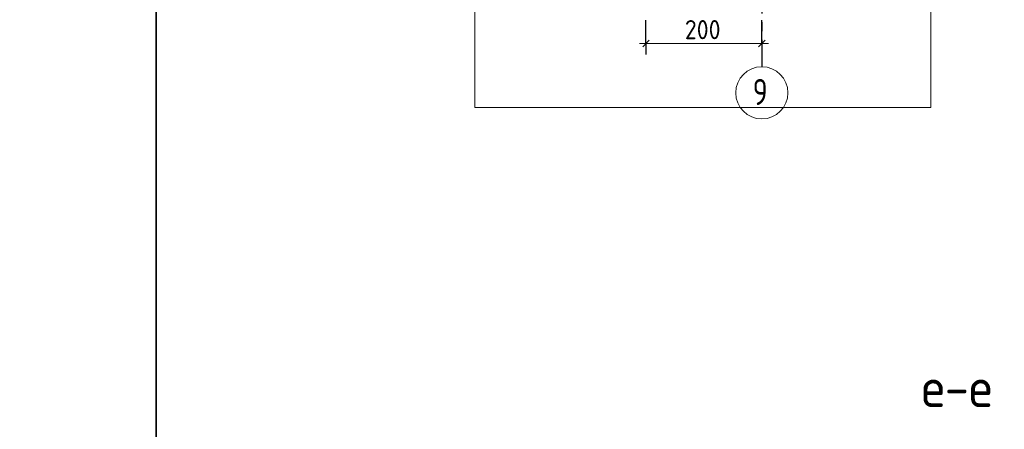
# Model space of a CAD drawing. Header units: millimetres. Extents: x 0 to 42000, y 0 to 29700.
# Tile 20 of 30: x 21429 to 32758, y 16597 to 21308. Entities that reach past the tile are written whole.
import ezdxf

# ---------------------------------------------------------------- set-up
doc = ezdxf.new("R2010")
doc.units = ezdxf.units.MM
doc.linetypes.add('______5', pattern=[1100, 800, -100, 100, -100])
for name, color, linetype, lineweight in [('Standard', 7, 'Continuous', 25), ('Заголовок чертежа', 7, 'Continuous', 25), ('Оси', 7, '______5', 13)]:
    doc.layers.add(name, color=color, linetype=linetype, lineweight=lineweight)
doc.styles.add('ISOCPEUR', font='txt')

msp = doc.modelspace()

# ---------------------------------------------------------------- linework, layer by layer
at = {"layer": 'Standard', "color": 7, "linetype": 'Continuous', "lineweight": -3, "transparency": 33554687}
for p, q in [((28635, 21034), (28635, 21301)), ((29968, 21034), (29968, 21301)), ((28635, 21034), (28635, 21159)), ((29968, 21034), (29968, 21159)), ((28635, 21034), (28635, 20909)), ((29968, 21034), (29968, 20909))]:
    msp.add_line(p, q, dxfattribs=at)
at = {"layer": 'Standard', "color": 7, "linetype": 'Continuous', "lineweight": 13, "transparency": 33554687}
for p, q in [((28635, 21034), (28560, 21034)), ((28635, 21034), (29968, 21034)), ((29968, 21034), (30043, 21034))]:
    msp.add_line(p, q, dxfattribs=at)
at = {"layer": 'Standard', "color": 7, "linetype": 'Continuous', "lineweight": 25, "transparency": 33554687}
for p, q in [((28598, 20996), (28673, 21071)), ((29931, 20996), (30006, 21071))]:
    msp.add_line(p, q, dxfattribs=at)
at = {"layer": 'Standard', "color": 7, "linetype": 'Continuous', "lineweight": 35, "transparency": 33554687}
msp.add_lwpolyline([(23000, 29200), (2000, 29200), (2000, 500), (23000, 500), (23000, 29200)], dxfattribs=at)
at = {"layer": 'Standard', "color": 7, "linetype": 'Continuous', "lineweight": 13, "transparency": 33554687}
msp.add_lwpolyline([(41500, 29200), (23000, 29200), (23000, 6000), (41500, 6000), (41500, 29200)], dxfattribs=at)
at = {"layer": 'Standard', "color": 254, "linetype": 'Continuous', "lineweight": 18, "true_color": 0xc4c4ff, "transparency": 33554687}
msp.add_lwpolyline([(26666, 20300), (31912, 20300), (31912, 28867), (26666, 28867), (26666, 20300)], dxfattribs=at)
at = {"layer": 'Оси', "color": 8, "linetype": '______5', "lineweight": -3, "transparency": 33554687}
msp.add_line((29968, 22178), (29968, 20767), dxfattribs=at)
at = {"layer": 'Оси', "color": 7, "linetype": 'Continuous', "lineweight": 13, "transparency": 33554687}
msp.add_circle((29968, 20467), 300, dxfattribs=at)

# ---------------------------------------------------------------- texts
at = {"layer": 'Standard', "color": 7, "linetype": 'Continuous', "lineweight": 25, "transparency": 33554687, "insert": (29082, 21084), "char_height": 220, "width": 561.99, "attachment_point": 7, "style": 'ISOCPEUR'}
msp.add_mtext('\\W0.91;200', dxfattribs=at)
at = {"layer": 'Заголовок чертежа', "color": 7, "linetype": 'Continuous', "lineweight": 50, "transparency": 33554687, "insert": (31805, 16853), "char_height": 450, "width": 1149.52, "attachment_point": 7, "style": 'ISOCPEUR'}
msp.add_mtext('\\W0.91;е-е', dxfattribs=at)
at = {"layer": 'Оси', "color": 7, "linetype": 'Continuous', "lineweight": 25, "transparency": 33554687, "insert": (29863, 20327), "char_height": 300, "width": 326.41, "attachment_point": 7, "style": 'ISOCPEUR'}
msp.add_mtext('\\W0.78;9', dxfattribs=at)

doc.saveas('drawing.dxf')
